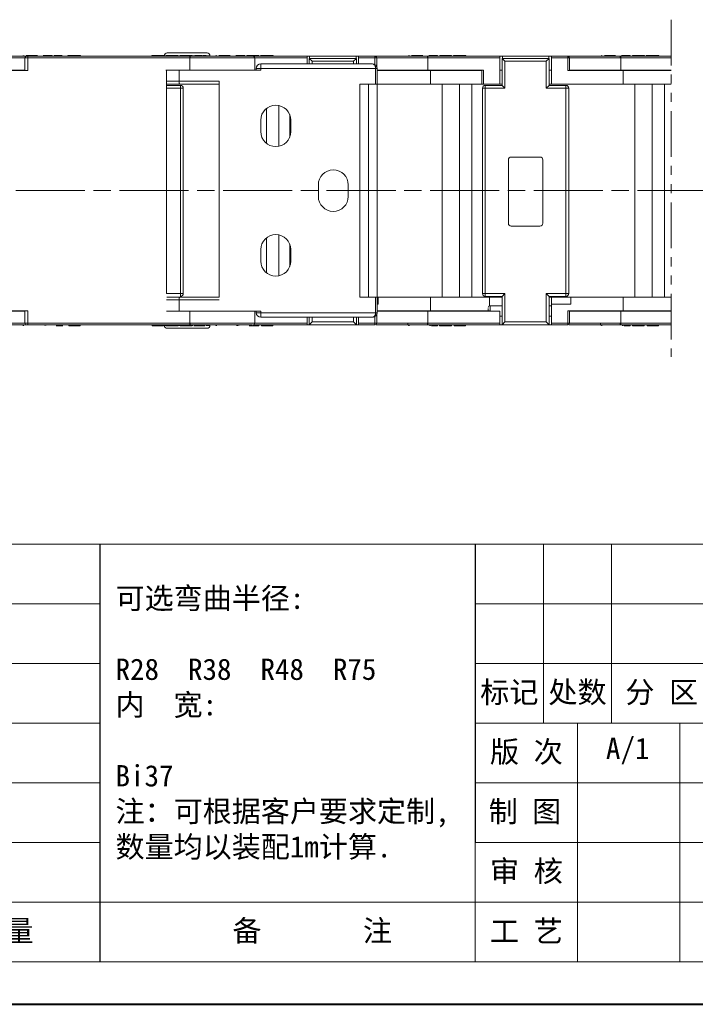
# Model space of a CAD drawing. Header units: millimetres. Extents: x 3292 to 3920, y -521 to -81.
# Tile 9 of 31: x 3561 to 3678, y -521 to -350. Entities that reach past the tile are written whole.
import ezdxf

# ---------------------------------------------------------------- set-up
doc = ezdxf.new("R2010")
doc.units = ezdxf.units.MM
for name, pattern in [('ACAD_ISO08W100', [36, 24, -3, 6, -3]), ('CENTER', [0.6, 0.375, -0.075, 0.075, -0.075]), ('PHANTOM2', [31.75, 15.875, -3.175, 3.175, -3.175, 3.175, -3.175])]:
    doc.linetypes.add(name, pattern=pattern)
doc.layers.add('中心线', color=1, linetype='CENTER', lineweight=25)
doc.layers.add('标注线', color=7, linetype='Continuous', lineweight=15)
doc.styles.add('样式 6', font='仿宋_GB2312.ttf')

msp = doc.modelspace()

# ---------------------------------------------------------------- linework, layer by layer
at = {"color": 3, "linetype": 'PHANTOM2', "lineweight": 9, "ltscale": 0.5}
msp.add_line((3674.119, -349.861), (3674.119, -408.452), dxfattribs=at)
at = {"color": 7, "linetype": 'Continuous', "lineweight": 15}
for p, q in [((3562.107, -356.212), (3557.042, -356.212)), ((3561.819, -356.512), (3557.055, -356.512)), ((3561.819, -356.515), (3561.819, -358.687)), ((3562.321, -356.515), (3561.819, -356.515)), ((3562.321, -356.212), (3562.122, -356.212)), ((3562.321, -356.212), (3562.321, -356.515)), ((3590.468, -356.212), (3562.321, -356.212)), ((3562.321, -356.515), (3590.47, -356.515)), ((3562.321, -358.687), (3562.321, -356.515)), ((3564.996, -356.061), (3566.162, -356.061)), ((3565.834, -356.212), (3565.314, -356.111)), ((3566.162, -356.212), (3566.162, -356.061)), ((3566.162, -356.061), (3566.538, -356.061)), ((3566.538, -356.061), (3566.538, -356.212)), ((3566.922, -356.061), (3566.922, -356.212)), ((3566.922, -356.061), (3568.294, -356.061)), ((3569.286, -356.061), (3569.286, -356.212)), ((3569.58, -356.212), (3569.58, -356.061)), ((3571.473, -356.212), (3571.473, -356.061)), ((3583.865, -356.061), (3583.865, -356.212)), ((3584.15, -356.061), (3584.15, -356.212)), ((3585.335, -356.212), (3585.4, -356.212)), ((3586.052, -356.212), (3586.052, -356.061)), ((3586.056, -356.143), (3586.056, -356.212)), ((3586.361, -356.143), (3586.056, -356.143)), ((3586.361, -356.061), (3586.361, -356.212)), ((3586.361, -356.061), (3587.884, -356.061)), ((3587.884, -356.061), (3587.884, -356.212)), ((3587.884, -356.061), (3588.415, -356.061)), ((3588.415, -356.061), (3588.415, -356.212)), ((3588.8, -356.143), (3588.415, -356.143)), ((3588.8, -356.061), (3588.8, -356.212)), ((3588.8, -356.061), (3590.873, -356.061)), ((3590.468, -356.403), (3590.468, -356.212)), ((3590.542, -356.212), (3590.468, -356.212)), ((3590.468, -356.515), (3590.468, -358.637)), ((3590.555, -356.512), (3590.47, -356.515)), ((3590.547, -356.232), (3590.532, -356.214)), ((3601.482, -356.212), (3590.542, -356.212)), ((3590.547, -356.233), (3590.543, -356.219)), ((3601.782, -356.512), (3590.555, -356.512)), ((3590.873, -356.061), (3590.873, -356.212)), ((3591.371, -356.143), (3590.873, -356.143)), ((3591.351, -356.212), (3591.351, -356.061)), ((3591.351, -356.061), (3591.883, -356.061)), ((3591.883, -356.061), (3591.883, -356.212)), ((3592.654, -356.061), (3592.654, -356.212)), ((3592.781, -356.061), (3592.781, -356.212)), ((3592.781, -356.061), (3593.312, -356.061)), ((3593.312, -356.061), (3593.312, -356.212)), ((3593.992, -356.143), (3593.312, -356.143)), ((3593.992, -356.212), (3593.992, -356.143)), ((3598.496, -356.061), (3599.662, -356.061)), ((3599.334, -356.212), (3598.814, -356.111)), ((3599.662, -356.212), (3599.662, -356.061)), ((3599.662, -356.061), (3600.038, -356.061)), ((3600.038, -356.061), (3600.038, -356.212)), ((3600.422, -356.061), (3602.477, -356.061)), ((3600.422, -356.061), (3600.422, -356.212)), ((3601.482, -356.212), (3610.871, -356.212)), ((3601.782, -358.637), (3601.782, -356.512)), ((3601.782, -356.515), (3610.871, -356.515)), ((3602.477, -356.212), (3602.477, -356.061)), ((3602.786, -356.061), (3602.786, -356.212)), ((3622.222, -357.549), (3602.828, -357.549)), ((3602.828, -357.549), (3602.828, -358.349)), ((3603.08, -356.212), (3603.08, -356.061)), ((3604.973, -356.212), (3604.973, -356.061)), ((3610.871, -356.515), (3610.871, -356.212)), ((3610.871, -356.212), (3611.301, -356.212)), ((3610.871, -356.515), (3610.871, -357.549)), ((3611.741, -357.081), (3611.241, -356.581)), ((3611.241, -356.581), (3611.241, -357.549)), ((3611.241, -356.581), (3619.441, -356.581)), ((3611.301, -356.581), (3611.301, -356.212)), ((3611.301, -356.212), (3619.383, -356.212)), ((3611.741, -357.081), (3618.941, -357.081)), ((3611.741, -357.549), (3611.741, -357.081)), ((3618.941, -357.081), (3619.441, -356.581)), ((3618.941, -357.081), (3618.941, -357.549)), ((3619.383, -356.212), (3619.383, -356.581)), ((3619.383, -356.212), (3619.813, -356.212)), ((3619.441, -357.549), (3619.441, -356.581)), ((3619.813, -356.212), (3622.664, -356.212)), ((3619.813, -356.212), (3619.813, -356.515)), ((3619.813, -357.549), (3619.813, -356.515)), ((3619.813, -356.515), (3622.664, -356.515)), ((3631.796, -356.212), (3622.664, -356.212)), ((3622.664, -356.515), (3622.664, -356.212)), ((3622.664, -356.515), (3622.664, -357.701)), ((3622.967, -356.515), (3622.664, -356.515)), ((3631.782, -356.512), (3622.967, -356.512)), ((3622.967, -358.06), (3622.967, -356.515)), ((3631.859, -356.514), (3631.782, -356.512)), ((3631.805, -356.214), (3631.791, -356.232)), ((3631.796, -356.212), (3631.87, -356.212)), ((3631.876, -356.515), (3631.864, -356.515)), ((3631.864, -358.637), (3631.864, -356.515)), ((3631.87, -356.212), (3631.87, -356.403)), ((3631.87, -356.212), (3644.371, -356.212)), ((3631.87, -356.403), (3631.876, -356.515)), ((3631.876, -356.515), (3644.371, -356.515)), ((3631.876, -358.637), (3631.876, -356.515)), ((3631.996, -356.061), (3633.162, -356.061)), ((3632.314, -356.111), (3632.11, -356.111)), ((3632.834, -356.212), (3632.314, -356.111)), ((3633.162, -356.212), (3633.162, -356.061)), ((3633.162, -356.061), (3633.538, -356.061)), ((3633.538, -356.061), (3633.538, -356.212)), ((3633.922, -356.061), (3635.977, -356.061)), ((3633.922, -356.061), (3633.922, -356.212)), ((3635.977, -356.212), (3635.977, -356.061)), ((3636.286, -356.061), (3636.286, -356.212)), ((3636.58, -356.212), (3636.58, -356.061)), ((3638.473, -356.212), (3638.473, -356.061)), ((3644.371, -356.515), (3644.371, -356.212)), ((3644.371, -356.212), (3644.801, -356.212)), ((3644.371, -356.515), (3644.371, -361.062)), ((3645.241, -357.081), (3644.741, -356.581)), ((3644.741, -356.581), (3644.741, -361.281)), ((3644.741, -356.581), (3652.941, -356.581)), ((3644.801, -356.581), (3644.801, -356.212)), ((3644.801, -356.212), (3652.883, -356.212)), ((3645.241, -361.781), (3645.241, -357.081)), ((3645.241, -357.081), (3652.441, -357.081)), ((3652.441, -357.081), (3652.941, -356.581)), ((3652.441, -357.081), (3652.441, -361.781)), ((3652.883, -356.212), (3652.883, -356.581)), ((3652.883, -356.212), (3653.313, -356.212)), ((3652.941, -361.281), (3652.941, -356.581)), ((3653.313, -356.212), (3656.164, -356.212)), ((3653.313, -356.212), (3653.313, -356.515)), ((3653.313, -361.062), (3653.313, -356.515)), ((3653.313, -356.515), (3656.164, -356.515)), ((3665.296, -356.212), (3656.164, -356.212)), ((3656.164, -356.515), (3656.164, -356.212)), ((3656.164, -356.515), (3656.164, -358.687)), ((3656.467, -356.515), (3656.164, -356.515)), ((3665.282, -356.512), (3656.467, -356.512)), ((3656.467, -358.687), (3656.467, -356.515)), ((3665.359, -356.514), (3665.282, -356.512)), ((3665.305, -356.214), (3665.291, -356.232)), ((3665.296, -356.212), (3665.37, -356.212)), ((3665.376, -356.515), (3665.364, -356.515)), ((3665.364, -358.637), (3665.364, -356.515)), ((3665.37, -356.212), (3665.37, -356.403)), ((3665.37, -356.212), (3674.119, -356.212)), ((3665.37, -356.403), (3665.376, -356.515)), ((3665.376, -356.515), (3674.119, -356.515)), ((3665.376, -358.637), (3665.376, -356.515)), ((3665.496, -356.061), (3666.662, -356.061)), ((3665.814, -356.111), (3665.61, -356.111)), ((3666.334, -356.212), (3665.814, -356.111)), ((3666.662, -356.212), (3666.662, -356.061)), ((3666.662, -356.061), (3667.038, -356.061)), ((3667.038, -356.061), (3667.038, -356.212)), ((3667.422, -356.061), (3667.422, -356.212)), ((3667.422, -356.061), (3669.477, -356.061)), ((3669.477, -356.212), (3669.477, -356.061)), ((3669.786, -356.061), (3669.786, -356.212)), ((3670.08, -356.212), (3670.08, -356.061)), ((3671.973, -356.212), (3671.973, -356.061)), ((3556.524, -358.687), (3562.321, -358.687)), ((3556.968, -358.637), (3561.819, -358.637)), ((3561.347, -358.637), (3561.347, -358.687)), ((3588.652, -358.644), (3586.313, -358.644)), ((3586.451, -358.637), (3586.451, -397.438)), ((3590.468, -358.637), (3586.451, -358.637)), ((3588.652, -358.644), (3588.652, -360.565)), ((3602.828, -358.644), (3588.652, -358.644)), ((3590.468, -358.637), (3601.782, -358.637)), ((3593.992, -358.644), (3593.992, -358.637)), ((3594.847, -358.637), (3594.847, -358.644)), ((3601.782, -358.637), (3602.028, -358.637)), ((3602.828, -358.349), (3602.028, -358.349)), ((3602.028, -358.349), (3602.028, -358.644)), ((3602.828, -358.349), (3602.828, -358.644)), ((3622.771, -358.349), (3602.828, -358.349)), ((3622.771, -361.065), (3622.771, -358.349)), ((3623.022, -358.349), (3622.771, -358.349)), ((3622.967, -358.637), (3631.864, -358.637)), ((3623.022, -361.065), (3623.022, -358.349)), ((3623.022, -358.687), (3632.314, -358.687)), ((3626.747, -358.637), (3626.747, -358.687)), ((3627.019, -358.687), (3627.019, -358.637)), ((3628.347, -358.637), (3628.347, -358.687)), ((3631.864, -358.637), (3631.876, -358.637)), ((3631.876, -358.637), (3641.521, -358.637)), ((3632.314, -358.687), (3632.314, -361.062)), ((3632.314, -358.687), (3641.218, -358.687)), ((3636.281, -358.687), (3636.281, -358.637)), ((3641.218, -358.637), (3641.218, -361.062)), ((3641.521, -361.062), (3641.521, -358.637)), ((3644.741, -358.637), (3644.371, -358.637)), ((3653.313, -358.637), (3652.941, -358.637)), ((3656.164, -358.687), (3665.814, -358.687)), ((3656.467, -358.637), (3665.364, -358.637)), ((3660.247, -358.637), (3660.247, -358.687)), ((3660.519, -358.687), (3660.519, -358.637)), ((3661.847, -358.637), (3661.847, -358.687)), ((3665.364, -358.637), (3665.376, -358.637)), ((3665.376, -358.637), (3674.119, -358.637)), ((3665.814, -358.687), (3665.814, -361.062)), ((3665.814, -358.687), (3674.119, -358.687)), ((3669.781, -358.687), (3669.781, -358.637)), ((3586.451, -360.565), (3588.652, -360.565)), ((3588.652, -360.565), (3595.599, -360.565)), ((3595.599, -360.565), (3595.599, -398.062)), ((3588.682, -361.065), (3586.451, -361.065)), ((3588.841, -361.281), (3586.451, -361.281)), ((3586.451, -361.781), (3588.841, -361.781)), ((3588.682, -361.065), (3595.599, -361.065)), ((3588.841, -361.781), (3588.841, -361.281)), ((3588.841, -361.781), (3588.841, -397.438)), ((3589.341, -361.781), (3588.841, -361.781)), ((3589.341, -361.781), (3589.341, -397.438)), ((3620.022, -361.065), (3622.771, -361.065)), ((3620.022, -398.065), (3620.022, -361.065)), ((3621.522, -361.065), (3621.522, -398.065)), ((3622.771, -361.065), (3623.022, -361.065)), ((3632.314, -361.062), (3623.022, -361.062)), ((3623.022, -361.065), (3623.022, -398.062)), ((3632.314, -361.062), (3641.218, -361.062)), ((3634.317, -361.062), (3634.317, -398.062)), ((3637.33, -398.062), (3637.33, -361.062)), ((3639.471, -361.062), (3639.471, -398.062)), ((3641.521, -361.062), (3641.218, -361.062)), ((3641.341, -397.438), (3641.341, -361.781)), ((3641.841, -361.781), (3641.341, -361.781)), ((3644.371, -361.062), (3641.521, -361.062)), ((3641.841, -361.281), (3641.841, -361.781)), ((3644.741, -361.281), (3641.841, -361.281)), ((3641.841, -397.438), (3641.841, -361.781)), ((3641.841, -361.781), (3645.241, -361.781)), ((3644.741, -361.062), (3644.371, -361.062)), ((3645.241, -361.781), (3644.741, -361.281)), ((3652.941, -361.281), (3652.441, -361.781)), ((3652.441, -361.781), (3655.841, -361.781)), ((3653.313, -361.062), (3652.941, -361.062)), ((3655.841, -361.281), (3652.941, -361.281)), ((3665.814, -361.062), (3653.313, -361.062)), ((3655.841, -361.781), (3655.841, -361.281)), ((3655.841, -361.781), (3655.841, -397.438)), ((3656.341, -361.781), (3655.841, -361.781)), ((3656.341, -361.781), (3656.341, -397.438)), ((3665.814, -361.062), (3674.119, -361.062)), ((3667.817, -361.062), (3667.817, -398.062)), ((3670.83, -398.062), (3670.83, -361.062)), ((3672.971, -361.062), (3672.971, -398.062)), ((3603.83, -371.371), (3603.83, -365.259)), ((3605.971, -364.774), (3605.971, -371.857)), ((3602.822, -369.315), (3602.822, -367.315)), ((3607.841, -370.266), (3607.841, -366.364)), ((3608.022, -367.315), (3608.022, -369.315)), ((3645.841, -374.231), (3645.841, -385.231)), ((3651.341, -373.731), (3646.341, -373.731)), ((3651.841, -385.231), (3651.841, -374.231)), ((3612.822, -380.565), (3612.822, -378.565)), ((3618.022, -378.565), (3618.022, -380.565)), ((3646.341, -385.731), (3651.341, -385.731)), ((3603.83, -393.871), (3603.83, -387.759)), ((3605.971, -387.274), (3605.971, -394.357)), ((3602.822, -391.815), (3602.822, -389.815)), ((3607.841, -392.766), (3607.841, -388.864)), ((3608.022, -389.815), (3608.022, -391.815)), ((3588.841, -397.438), (3586.451, -397.438)), ((3588.652, -398.565), (3586.451, -398.565)), ((3588.682, -398.065), (3586.478, -398.065)), ((3588.652, -398.565), (3588.652, -400.486)), ((3595.599, -398.565), (3588.652, -398.565)), ((3595.599, -398.065), (3588.682, -398.065)), ((3588.787, -397.938), (3588.841, -397.938)), ((3588.841, -397.438), (3589.341, -397.438)), ((3588.841, -397.938), (3588.841, -397.438)), ((3588.847, -398.062), (3589.723, -398.062)), ((3589.723, -398.065), (3589.723, -398.062)), ((3589.723, -398.062), (3595.599, -398.062)), ((3622.771, -398.065), (3620.022, -398.065)), ((3622.771, -400.781), (3622.771, -398.065)), ((3623.022, -398.065), (3622.771, -398.065)), ((3623.022, -398.062), (3623.223, -398.062)), ((3623.022, -400.781), (3623.022, -398.065)), ((3623.223, -399.274), (3623.223, -398.062)), ((3623.223, -398.062), (3632.314, -398.062)), ((3632.314, -398.062), (3632.314, -400.436)), ((3642.576, -398.062), (3632.314, -398.062)), ((3641.341, -397.438), (3641.841, -397.438)), ((3645.241, -397.438), (3641.841, -397.438)), ((3641.841, -397.438), (3641.841, -397.938)), ((3641.841, -397.938), (3644.741, -397.938)), ((3642.576, -399.587), (3642.576, -398.062)), ((3642.576, -398.062), (3644.741, -398.062)), ((3644.741, -397.938), (3645.241, -397.438)), ((3644.741, -397.938), (3644.741, -402.881)), ((3645.241, -402.381), (3645.241, -397.438)), ((3655.841, -397.438), (3652.441, -397.438)), ((3652.441, -397.438), (3652.441, -402.381)), ((3652.941, -397.938), (3652.441, -397.438)), ((3652.941, -397.938), (3655.841, -397.938)), ((3652.941, -402.881), (3652.941, -397.938)), ((3652.941, -398.062), (3653.313, -398.062)), ((3653.313, -398.062), (3656.723, -398.062)), ((3653.313, -399.274), (3653.313, -398.062)), ((3655.841, -397.438), (3656.341, -397.438)), ((3655.841, -397.938), (3655.841, -397.438)), ((3656.723, -399.274), (3656.723, -398.062)), ((3656.723, -398.062), (3665.814, -398.062)), ((3665.814, -398.062), (3665.814, -400.436)), ((3674.119, -398.062), (3665.814, -398.062)), ((3623.022, -399.274), (3623.223, -399.274)), ((3644.741, -399.577), (3642.654, -399.577)), ((3653.313, -399.577), (3652.941, -399.577)), ((3653.313, -399.274), (3656.723, -399.274)), ((3653.313, -402.608), (3653.313, -399.274)), ((3562.321, -400.436), (3556.524, -400.436)), ((3561.819, -400.486), (3556.973, -400.486)), ((3561.347, -400.436), (3561.347, -400.486)), ((3561.819, -400.436), (3561.819, -402.608)), ((3562.321, -402.608), (3562.321, -400.436)), ((3586.451, -400.486), (3590.462, -400.486)), ((3590.462, -400.486), (3590.462, -402.608)), ((3590.473, -400.486), (3590.462, -400.486)), ((3590.473, -402.608), (3590.473, -400.486)), ((3591.523, -400.486), (3590.473, -400.486)), ((3591.523, -400.486), (3602.828, -400.486)), ((3601.782, -402.611), (3601.782, -400.486)), ((3602.028, -400.486), (3602.028, -400.781)), ((3602.028, -400.781), (3602.828, -400.781)), ((3602.828, -400.486), (3602.828, -400.781)), ((3602.828, -400.781), (3622.771, -400.781)), ((3602.828, -400.781), (3602.828, -401.581)), ((3602.828, -401.581), (3622.222, -401.581)), ((3610.871, -401.581), (3610.871, -402.608)), ((3611.241, -401.581), (3611.241, -402.881)), ((3611.741, -402.381), (3611.741, -401.581)), ((3618.941, -401.581), (3618.941, -402.381)), ((3619.441, -402.881), (3619.441, -401.581)), ((3619.813, -402.608), (3619.813, -401.581)), ((3622.664, -401.429), (3622.664, -402.608)), ((3622.771, -400.781), (3623.022, -400.781)), ((3631.864, -400.486), (3622.967, -400.486)), ((3622.967, -402.608), (3622.967, -401.07)), ((3632.314, -400.436), (3623.022, -400.436)), ((3626.747, -400.436), (3626.747, -400.486)), ((3627.019, -400.486), (3627.019, -400.436)), ((3628.347, -400.436), (3628.347, -400.486)), ((3631.87, -402.609), (3631.87, -400.486)), ((3644.371, -400.486), (3631.876, -400.486)), ((3632.314, -400.436), (3642.576, -400.436)), ((3636.281, -400.486), (3636.281, -400.436)), ((3644.371, -400.486), (3644.371, -402.608)), ((3644.371, -401.396), (3644.741, -401.396)), ((3652.941, -401.396), (3653.313, -401.396)), ((3665.814, -400.436), (3656.164, -400.436)), ((3656.164, -400.436), (3656.164, -402.608)), ((3656.467, -402.608), (3656.467, -400.436)), ((3665.364, -400.486), (3656.467, -400.486)), ((3660.247, -400.436), (3660.247, -400.486)), ((3660.519, -400.486), (3660.519, -400.436)), ((3661.847, -400.436), (3661.847, -400.486)), ((3665.37, -402.609), (3665.37, -400.486)), ((3674.119, -400.486), (3665.376, -400.486)), ((3665.814, -400.436), (3674.119, -400.436)), ((3669.781, -400.486), (3669.781, -400.436)), ((3562.122, -402.911), (3557.042, -402.911)), ((3557.055, -402.611), (3561.819, -402.611)), ((3561.819, -402.608), (3562.321, -402.608)), ((3562.122, -402.911), (3562.321, -402.911)), ((3562.321, -402.608), (3562.321, -402.911)), ((3590.462, -402.608), (3562.321, -402.608)), ((3562.321, -402.911), (3590.468, -402.911)), ((3565.314, -403.012), (3565.834, -402.911)), ((3568.442, -403.063), (3567.276, -403.063)), ((3569.451, -402.911), (3569.451, -403.063)), ((3571.412, -403.063), (3571.412, -402.911)), ((3583.925, -403.063), (3583.925, -402.911)), ((3584.457, -403.063), (3583.925, -403.063)), ((3584.457, -403.063), (3584.457, -402.911)), ((3584.584, -403.063), (3584.584, -402.911)), ((3585.355, -403.063), (3585.355, -402.911)), ((3585.887, -403.063), (3585.355, -403.063)), ((3585.887, -402.911), (3585.887, -403.063)), ((3586.056, -402.911), (3586.056, -402.987)), ((3586.056, -402.987), (3586.364, -402.987)), ((3586.364, -403.063), (3586.364, -402.911)), ((3588.438, -403.063), (3586.364, -403.063)), ((3588.438, -403.063), (3588.438, -402.911)), ((3588.438, -402.987), (3588.822, -402.987)), ((3588.822, -403.063), (3588.822, -402.911)), ((3589.354, -403.063), (3588.822, -403.063)), ((3589.354, -403.063), (3589.354, -402.911)), ((3590.877, -403.063), (3589.354, -403.063)), ((3590.468, -402.72), (3590.462, -402.608)), ((3590.462, -402.608), (3590.473, -402.608)), ((3590.468, -402.911), (3590.468, -402.72)), ((3590.468, -402.911), (3590.542, -402.911)), ((3590.479, -402.609), (3590.555, -402.611)), ((3590.533, -402.909), (3590.547, -402.89)), ((3598.174, -402.911), (3590.542, -402.911)), ((3590.543, -402.905), (3590.547, -402.89)), ((3590.555, -402.611), (3601.782, -402.611)), ((3590.877, -403.063), (3590.877, -402.911)), ((3590.877, -402.987), (3591.029, -402.987)), ((3591.48, -402.911), (3591.48, -403.063)), ((3593.088, -403.063), (3593.088, -402.911)), ((3593.323, -402.987), (3593.992, -402.987)), ((3593.992, -402.987), (3593.992, -402.911)), ((3598.291, -402.891), (3598.306, -402.909)), ((3598.61, -403.012), (3598.814, -403.012)), ((3598.814, -403.012), (3599.334, -402.911)), ((3601.942, -403.063), (3600.776, -403.063)), ((3610.871, -402.911), (3601.541, -402.911)), ((3610.871, -402.608), (3601.782, -402.608)), ((3601.942, -403.063), (3601.942, -402.911)), ((3602.473, -403.063), (3601.942, -403.063)), ((3602.473, -403.063), (3602.473, -402.911)), ((3602.951, -402.911), (3602.951, -403.063)), ((3604.912, -403.063), (3604.912, -402.911)), ((3610.871, -402.911), (3610.871, -402.608)), ((3619.813, -402.911), (3610.871, -402.911)), ((3611.241, -402.881), (3611.741, -402.381)), ((3611.241, -402.881), (3619.441, -402.881)), ((3618.941, -402.381), (3611.741, -402.381)), ((3619.441, -402.881), (3618.941, -402.381)), ((3622.664, -402.608), (3619.813, -402.608)), ((3619.813, -402.608), (3619.813, -402.911)), ((3622.664, -402.911), (3619.813, -402.911)), ((3622.664, -402.911), (3622.664, -402.608)), ((3622.664, -402.608), (3622.967, -402.608)), ((3622.967, -402.611), (3631.782, -402.611)), ((3631.782, -402.611), (3631.868, -402.609)), ((3631.791, -402.891), (3631.806, -402.909)), ((3631.87, -402.911), (3631.796, -402.911)), ((3644.371, -402.608), (3631.868, -402.609)), ((3631.87, -402.911), (3631.87, -402.72)), ((3644.371, -402.911), (3631.87, -402.911)), ((3632.11, -403.012), (3632.314, -403.012)), ((3632.314, -403.012), (3632.834, -402.911)), ((3633.516, -403.063), (3632.471, -403.063)), ((3633.516, -403.063), (3633.516, -402.911)), ((3633.9, -403.063), (3633.9, -402.911)), ((3633.9, -403.063), (3634.276, -403.063)), ((3634.276, -402.911), (3634.276, -403.063)), ((3635.442, -403.063), (3634.276, -403.063)), ((3635.442, -403.063), (3635.442, -402.911)), ((3635.973, -403.063), (3635.442, -403.063)), ((3635.973, -403.063), (3635.973, -402.911)), ((3636.451, -402.911), (3636.451, -403.063)), ((3638.412, -403.063), (3638.412, -402.911)), ((3644.371, -402.911), (3644.371, -402.608)), ((3653.313, -402.911), (3644.371, -402.911)), ((3644.741, -402.881), (3645.241, -402.381)), ((3644.741, -402.881), (3652.941, -402.881)), ((3652.441, -402.381), (3645.241, -402.381)), ((3652.941, -402.881), (3652.441, -402.381)), ((3656.164, -402.608), (3653.313, -402.608)), ((3653.313, -402.608), (3653.313, -402.911)), ((3656.164, -402.911), (3653.313, -402.911)), ((3656.164, -402.911), (3656.164, -402.608)), ((3656.164, -402.608), (3656.467, -402.608)), ((3656.467, -402.611), (3665.282, -402.611)), ((3665.282, -402.611), (3665.368, -402.609)), ((3665.291, -402.891), (3665.306, -402.909)), ((3665.37, -402.911), (3665.296, -402.911)), ((3674.119, -402.608), (3665.368, -402.609)), ((3665.37, -402.911), (3665.37, -402.72)), ((3674.119, -402.911), (3665.37, -402.911)), ((3665.61, -403.012), (3665.814, -403.012)), ((3665.814, -403.012), (3666.334, -402.911)), ((3667.016, -403.063), (3665.971, -403.063)), ((3667.016, -403.063), (3667.016, -402.911)), ((3667.4, -403.063), (3667.4, -402.911)), ((3667.4, -403.063), (3667.776, -403.063)), ((3667.776, -402.911), (3667.776, -403.063)), ((3668.942, -403.063), (3667.776, -403.063)), ((3668.942, -403.063), (3668.942, -402.911)), ((3669.473, -403.063), (3668.942, -403.063)), ((3669.473, -403.063), (3669.473, -402.911)), ((3669.951, -402.911), (3669.951, -403.063)), ((3671.912, -403.063), (3671.912, -402.911))]:
    msp.add_line(p, q, dxfattribs=at)
at = {"color": 7, "lineweight": 15}
for p, q in [((3329.21, -441.024), (3574.933, -441.024)), ((3651.935, -441.024), (3651.935, -472.113)), ((3663.779, -441.024), (3663.779, -472.113)), ((3329.21, -451.387), (3574.933, -451.387)), ((3640.092, -451.387), (3746.681, -451.387)), ((3329.21, -461.75), (3574.933, -461.75)), ((3640.092, -461.75), (3746.681, -461.75)), ((3329.21, -472.113), (3574.933, -472.113)), ((3640.092, -472.113), (3746.681, -472.113)), ((3657.857, -472.113), (3657.857, -513.564)), ((3675.622, -472.113), (3675.622, -513.564)), ((3329.21, -482.475), (3574.933, -482.475)), ((3640.092, -482.475), (3816.259, -482.475)), ((3329.21, -492.838), (3574.933, -492.838)), ((3640.092, -492.838), (3746.681, -492.838)), ((3329.21, -503.201), (3640.092, -503.201)), ((3640.092, -503.201), (3746.681, -503.201))]:
    msp.add_line(p, q, dxfattribs=at)
at = {"color": 7, "lineweight": 13}
for p, q in [((3574.933, -441.024), (3906.563, -441.024)), ((3640.092, -513.564), (3640.092, -441.024)), ((3329.21, -513.564), (3640.092, -513.564)), ((3640.092, -513.564), (3906.563, -513.564))]:
    msp.add_line(p, q, dxfattribs=at)
at = {"color": 7}
for p, q in [((3574.933, -513.564), (3574.933, -441.024)), ((3640.092, -441.024), (3640.092, -492.838))]:
    msp.add_line(p, q, dxfattribs=at)
at = {"color": 7, "lineweight": 40}
msp.add_line((3292.2, -520.966), (3913.965, -520.966), dxfattribs=at)
at = {"color": 7, "linetype": 'Continuous', "lineweight": 15, "flags": 128}
msp.add_lwpolyline([(3642.654, -399.577), (3642.654, -399.646), (3642.654, -399.843), (3642.654, -400.138), (3642.654, -400.486)], dxfattribs=at)
at = {"color": 7, "linetype": 'Continuous', "lineweight": 15}
for centre, radius, start, end in [((3586.558, -356.143), 0.502, 90, 180), ((3593.489, -356.143), 0.502, 0, 90), ((3562.122, -356.515), 0.303, 90, 180), ((3601.482, -356.512), 0.3, 0, 90), ((3602.828, -358.349), 0.8, 90, 180), ((3622.664, -356.515), 0.303, 360, 90), ((3639.128, -357.219), 7.303, 173.58426, 174.45965), ((3656.164, -356.515), 0.303, 0, 90), ((3672.628, -357.219), 7.303, 173.58426, 174.45965), ((3588.841, -361.781), 0.5, 360, 90), ((3641.841, -361.781), 0.5, 90, 180), ((3655.841, -361.781), 0.5, 360, 90), ((3605.422, -367.315), 2.6, 0, 180), ((3605.422, -369.315), 2.6, 180, 0), ((3646.341, -374.231), 0.5, 90, 180), ((3651.341, -374.231), 0.5, 0, 90), ((3615.422, -378.565), 2.6, 0, 180), ((3615.422, -380.565), 2.6, 180, 0), ((3646.341, -385.231), 0.5, 180, 270), ((3651.341, -385.231), 0.5, 270, 0), ((3605.422, -389.815), 2.6, 0, 180), ((3605.422, -391.815), 2.6, 180, 0), ((3588.841, -397.438), 0.5, 270, 360), ((3641.841, -397.438), 0.5, 180, 270), ((3655.841, -397.438), 0.5, 270, 360), ((3642.654, -399.88), 0.303, 89.99942, 180), ((3602.828, -400.781), 0.8, 180, 270), ((3562.122, -402.608), 0.303, 180, 270), ((3586.558, -402.987), 0.502, 180, 270), ((3583.21, -401.904), 7.303, 353.58426, 354.45965), ((3593.489, -402.987), 0.502, 270, 0), ((3601.482, -402.611), 0.3, 270, 0), ((3622.664, -402.608), 0.303, 270, 0), ((3656.164, -402.608), 0.303, 270, 0)]:
    msp.add_arc(centre, radius, start, end, dxfattribs=at)
for points, knots in [([(3590.024, -355.641), (3589.588, -355.641), (3588.915, -355.641), (3588.108, -355.641), (3587.556, -355.641), (3587.108, -355.641), (3586.677, -355.641), (3586.605, -355.641), (3586.558, -355.641)], [0, 0, 0, 0, 0.2394429, 0.3696721, 0.5, 0.6302291, 0.7605571, 1, 1, 1, 1]), ([(3593.489, -355.641), (3593.443, -355.641), (3593.371, -355.641), (3592.939, -355.641), (3592.492, -355.641), (3591.94, -355.641), (3591.133, -355.641), (3590.46, -355.641), (3590.024, -355.641)], [0, 0, 0, 0, 0.2394429, 0.3696721, 0.5, 0.6302291, 0.7605571, 1, 1, 1, 1]), ([(3561.651, -356.111), (3561.627, -356.113), (3561.583, -356.115), (3561.516, -356.14), (3561.462, -356.17), (3561.438, -356.202), (3561.43, -356.212)], [0, 0, 0, 0, 0.2816795, 0.5233129, 0.8524662, 1, 1, 1, 1]), ([(3562.026, -356.061), (3562.023, -356.061), (3562.019, -356.061), (3562.069, -356.061), (3562.198, -356.061), (3562.404, -356.061), (3562.728, -356.061), (3563.125, -356.061), (3563.486, -356.061), (3563.733, -356.061), (3563.896, -356.061), (3563.971, -356.061), (3563.99, -356.061), (3563.985, -356.061), (3563.988, -356.061), (3563.988, -356.061), (3563.987, -356.061)], [0, 0, 0, 0, 0.0609658, 0.1225554, 0.1669432, 0.2113739, 0.2788702, 0.3732011, 0.4466314, 0.4991848, 0.5440103, 0.5992543, 0.6439555, 0.6892613, 0.7798958, 1, 1, 1, 1]), ([(3569.307, -356.061), (3569.305, -356.061), (3569.3, -356.061), (3569.412, -356.061), (3569.534, -356.061), (3569.58, -356.061)], [0, 0, 0, 0, 0.4517384, 0.7917478, 1, 1, 1, 1]), ([(3569.58, -356.061), (3569.657, -356.061), (3569.811, -356.061), (3570.165, -356.061), (3570.546, -356.061), (3570.924, -356.061), (3571.194, -356.061), (3571.348, -356.061), (3571.425, -356.061), (3571.469, -356.061), (3571.479, -356.061), (3571.447, -356.061), (3571.359, -356.061), (3571.236, -356.061), (3571.188, -356.061)], [0, 0, 0, 0, 0.0777255, 0.155352, 0.2765945, 0.3622698, 0.4485218, 0.5255911, 0.5864532, 0.6488305, 0.7458294, 0.8445582, 0.9391331, 1, 1, 1, 1]), ([(3583.869, -356.061), (3583.868, -356.061), (3583.861, -356.061), (3583.894, -356.061), (3583.978, -356.061), (3584.102, -356.061), (3584.15, -356.061)], [0, 0, 0, 0, 0.0731097, 0.4331465, 0.7780351, 1, 1, 1, 1]), ([(3584.15, -356.061), (3584.227, -356.061), (3584.379, -356.061), (3584.737, -356.061), (3585.123, -356.061), (3585.509, -356.061), (3585.786, -356.061), (3585.981, -356.061), (3586.069, -356.061), (3586.054, -356.061), (3585.927, -356.061), (3585.804, -356.061), (3585.758, -356.061)], [0, 0, 0, 0, 0.0771763, 0.1541796, 0.2778011, 0.3661907, 0.4551459, 0.5335438, 0.6591649, 0.8480782, 0.9422939, 1, 1, 1, 1]), ([(3590.542, -356.212), (3590.542, -356.212), (3590.542, -356.212), (3590.541, -356.212), (3590.541, -356.212), (3590.537, -356.212), (3590.529, -356.215), (3590.515, -356.228), (3590.495, -356.265), (3590.479, -356.322), (3590.471, -356.373), (3590.469, -356.394), (3590.468, -356.401), (3590.468, -356.403)], [0, 0, 0, 0, 0.0003039, 0.0025681, 0.0087436, 0.031923, 0.12189, 0.2730735, 0.5000954, 0.8171581, 0.9381522, 0.9785625, 1, 1, 1, 1]), ([(3590.47, -356.515), (3590.471, -356.499), (3590.474, -356.461), (3590.47, -356.424), (3590.468, -356.403)], [0, 0, 0, 0, 0.4174922, 1, 1, 1, 1]), ([(3590.555, -356.512), (3590.555, -356.474), (3590.555, -356.416), (3590.553, -356.346), (3590.552, -356.299), (3590.549, -356.259), (3590.548, -356.242), (3590.547, -356.233)], [0, 0, 0, 0, 0.3148818, 0.4843781, 0.6574617, 0.8305346, 1, 1, 1, 1]), ([(3591.885, -356.061), (3591.883, -356.061), (3591.881, -356.061), (3591.904, -356.061), (3591.95, -356.061), (3592.033, -356.061), (3592.167, -356.061), (3592.333, -356.061), (3592.515, -356.061), (3592.607, -356.061), (3592.654, -356.061)], [0, 0, 0, 0, 0.1409395, 0.2646724, 0.3666082, 0.4482362, 0.5543064, 0.7279958, 0.8636308, 1, 1, 1, 1]), ([(3595.151, -356.111), (3595.127, -356.113), (3595.083, -356.115), (3595.016, -356.14), (3594.962, -356.17), (3594.938, -356.202), (3594.93, -356.212)], [0, 0, 0, 0, 0.2816795, 0.5233129, 0.8524662, 1, 1, 1, 1]), ([(3595.526, -356.061), (3595.523, -356.061), (3595.519, -356.061), (3595.569, -356.061), (3595.698, -356.061), (3595.904, -356.061), (3596.228, -356.061), (3596.625, -356.061), (3596.986, -356.061), (3597.233, -356.061), (3597.396, -356.061), (3597.471, -356.061), (3597.49, -356.061), (3597.485, -356.061), (3597.488, -356.061), (3597.488, -356.061), (3597.487, -356.061)], [0, 0, 0, 0, 0.0609658, 0.1225554, 0.1669432, 0.2113739, 0.2788702, 0.3732011, 0.4466314, 0.4991848, 0.5440103, 0.5992543, 0.6439555, 0.6892613, 0.7798958, 1, 1, 1, 1]), ([(3602.807, -356.061), (3602.805, -356.061), (3602.8, -356.061), (3602.912, -356.061), (3603.034, -356.061), (3603.08, -356.061)], [0, 0, 0, 0, 0.4517384, 0.7917478, 1, 1, 1, 1]), ([(3603.08, -356.061), (3603.157, -356.061), (3603.311, -356.061), (3603.665, -356.061), (3604.046, -356.061), (3604.424, -356.061), (3604.694, -356.061), (3604.848, -356.061), (3604.925, -356.061), (3604.969, -356.061), (3604.979, -356.061), (3604.947, -356.061), (3604.859, -356.061), (3604.736, -356.061), (3604.688, -356.061)], [0, 0, 0, 0, 0.0777255, 0.155352, 0.2765945, 0.3622698, 0.4485218, 0.5255911, 0.5864532, 0.6488305, 0.7458294, 0.8445582, 0.9391331, 1, 1, 1, 1]), ([(3622.771, -358.349), (3622.769, -358.299), (3622.764, -358.196), (3622.732, -358.046), (3622.682, -357.903), (3622.586, -357.733), (3622.429, -357.582), (3622.29, -357.56), (3622.222, -357.549)], [0, 0, 0, 0, 0.1085641, 0.2220729, 0.3421572, 0.4701967, 0.7396145, 1, 1, 1, 1]), ([(3623.022, -358.349), (3623.019, -358.299), (3623.013, -358.196), (3622.967, -358.046), (3622.893, -357.903), (3622.755, -357.737), (3622.529, -357.583), (3622.326, -357.561), (3622.222, -357.549)], [0, 0, 0, 0, 0.10857453, 0.2220852, 0.34216311, 0.47018851, 0.72891662, 1, 1, 1, 1]), ([(3628.651, -356.111), (3628.627, -356.113), (3628.583, -356.115), (3628.516, -356.14), (3628.462, -356.17), (3628.438, -356.202), (3628.43, -356.212)], [0, 0, 0, 0, 0.2816795, 0.5233129, 0.8524662, 1, 1, 1, 1]), ([(3629.026, -356.061), (3629.023, -356.061), (3629.019, -356.061), (3629.069, -356.061), (3629.198, -356.061), (3629.404, -356.061), (3629.728, -356.061), (3630.125, -356.061), (3630.486, -356.061), (3630.733, -356.061), (3630.896, -356.061), (3630.971, -356.061), (3630.99, -356.061), (3630.985, -356.061), (3630.988, -356.061), (3630.988, -356.061), (3630.987, -356.061)], [0, 0, 0, 0, 0.0609658, 0.1225554, 0.1669432, 0.2113739, 0.2788702, 0.3732011, 0.4466314, 0.4991848, 0.5440103, 0.5992543, 0.6439555, 0.6892613, 0.7798958, 1, 1, 1, 1]), ([(3631.87, -356.403), (3631.867, -356.381), (3631.863, -356.342), (3631.849, -356.289), (3631.834, -356.246), (3631.815, -356.217), (3631.802, -356.214), (3631.796, -356.212)], [0, 0, 0, 0, 0.201, 0.3493569, 0.5906876, 0.8011402, 1, 1, 1, 1]), ([(3636.307, -356.061), (3636.305, -356.061), (3636.3, -356.061), (3636.412, -356.061), (3636.534, -356.061), (3636.58, -356.061)], [0, 0, 0, 0, 0.4517384, 0.7917478, 1, 1, 1, 1]), ([(3636.58, -356.061), (3636.657, -356.061), (3636.811, -356.061), (3637.165, -356.061), (3637.546, -356.061), (3637.924, -356.061), (3638.194, -356.061), (3638.348, -356.061), (3638.425, -356.061), (3638.469, -356.061), (3638.479, -356.061), (3638.447, -356.061), (3638.359, -356.061), (3638.236, -356.061), (3638.188, -356.061)], [0, 0, 0, 0, 0.0777255, 0.155352, 0.2765945, 0.3622698, 0.4485218, 0.5255911, 0.5864532, 0.6488305, 0.7458294, 0.8445582, 0.9391331, 1, 1, 1, 1]), ([(3662.151, -356.111), (3662.127, -356.113), (3662.083, -356.115), (3662.016, -356.14), (3661.962, -356.17), (3661.938, -356.202), (3661.93, -356.212)], [0, 0, 0, 0, 0.2816795, 0.5233129, 0.8524662, 1, 1, 1, 1]), ([(3662.526, -356.061), (3662.523, -356.061), (3662.519, -356.061), (3662.569, -356.061), (3662.698, -356.061), (3662.904, -356.061), (3663.228, -356.061), (3663.625, -356.061), (3663.986, -356.061), (3664.233, -356.061), (3664.396, -356.061), (3664.471, -356.061), (3664.49, -356.061), (3664.485, -356.061), (3664.488, -356.061), (3664.488, -356.061), (3664.487, -356.061)], [0, 0, 0, 0, 0.0609658, 0.1225554, 0.1669432, 0.2113739, 0.2788702, 0.3732011, 0.4466314, 0.4991848, 0.5440103, 0.5992543, 0.6439555, 0.6892613, 0.7798958, 1, 1, 1, 1]), ([(3665.37, -356.403), (3665.367, -356.381), (3665.363, -356.342), (3665.349, -356.289), (3665.334, -356.246), (3665.315, -356.217), (3665.302, -356.214), (3665.296, -356.212)], [0, 0, 0, 0, 0.201, 0.3493569, 0.5906876, 0.8011402, 1, 1, 1, 1]), ([(3669.807, -356.061), (3669.805, -356.061), (3669.8, -356.061), (3669.912, -356.061), (3670.034, -356.061), (3670.08, -356.061)], [0, 0, 0, 0, 0.4517384, 0.7917478, 1, 1, 1, 1]), ([(3670.08, -356.061), (3670.157, -356.061), (3670.311, -356.061), (3670.665, -356.061), (3671.046, -356.061), (3671.424, -356.061), (3671.694, -356.061), (3671.848, -356.061), (3671.925, -356.061), (3671.969, -356.061), (3671.979, -356.061), (3671.947, -356.061), (3671.859, -356.061), (3671.736, -356.061), (3671.688, -356.061)], [0, 0, 0, 0, 0.0777255, 0.155352, 0.2765945, 0.3622698, 0.4485218, 0.5255911, 0.5864532, 0.6488305, 0.7458294, 0.8445582, 0.9391331, 1, 1, 1, 1]), ([(3588.682, -361.065), (3588.682, -361.065), (3588.678, -361.065), (3588.671, -361.041), (3588.662, -360.954), (3588.656, -360.824), (3588.653, -360.686), (3588.653, -360.597), (3588.652, -360.565)], [0, 0, 0, 0, 0.0165397, 0.2316725, 0.4468122, 0.6617613, 0.876348, 1, 1, 1, 1]), ([(3588.682, -398.065), (3588.682, -398.065), (3588.678, -398.066), (3588.671, -398.089), (3588.662, -398.176), (3588.656, -398.307), (3588.653, -398.445), (3588.653, -398.533), (3588.652, -398.565)], [0, 0, 0, 0, 0.0165397, 0.2316725, 0.4468122, 0.6617613, 0.876348, 1, 1, 1, 1]), ([(3642.351, -400.071), (3642.351, -400.098), (3642.351, -400.156), (3642.351, -400.293), (3642.351, -400.41), (3642.351, -400.486)], [0, 0, 0, 0, 0.2329614, 0.5028625, 1, 1, 1, 1]), ([(3622.222, -401.581), (3622.29, -401.57), (3622.429, -401.549), (3622.586, -401.397), (3622.682, -401.227), (3622.732, -401.085), (3622.764, -400.934), (3622.769, -400.831), (3622.771, -400.781)], [0, 0, 0, 0, 0.2603852, 0.5298026, 0.6578277, 0.7779069, 0.8914206, 1, 1, 1, 1]), ([(3622.222, -401.581), (3622.326, -401.569), (3622.529, -401.547), (3622.755, -401.394), (3622.893, -401.227), (3622.967, -401.084), (3623.013, -400.934), (3623.019, -400.831), (3623.022, -400.781)], [0, 0, 0, 0, 0.2710836, 0.5298119, 0.6578457, 0.7779266, 0.8914344, 1, 1, 1, 1]), ([(3561.426, -402.911), (3561.45, -402.934), (3561.491, -402.973), (3561.571, -403.006), (3561.623, -403.01), (3561.651, -403.012)], [0, 0, 0, 0, 0.3844008, 0.674514, 1, 1, 1, 1]), ([(3571.412, -403.063), (3571.415, -403.063), (3571.419, -403.063), (3571.369, -403.063), (3571.24, -403.063), (3571.034, -403.063), (3570.71, -403.063), (3570.313, -403.063), (3569.952, -403.063), (3569.705, -403.063), (3569.542, -403.063), (3569.467, -403.063), (3569.448, -403.063), (3569.453, -403.063), (3569.45, -403.063), (3569.45, -403.063), (3569.451, -403.063)], [0, 0, 0, 0, 0.0609658, 0.1225554, 0.1669432, 0.2113739, 0.2788702, 0.3732011, 0.4466314, 0.4991848, 0.5440103, 0.5992543, 0.6439555, 0.6892613, 0.7798958, 1, 1, 1, 1]), ([(3584.584, -403.063), (3584.565, -403.063), (3584.519, -403.063), (3584.467, -403.063), (3584.453, -403.063), (3584.456, -403.063), (3584.457, -403.063)], [0, 0, 0, 0, 0.120772, 0.2994165, 0.6037382, 1, 1, 1, 1]), ([(3585.353, -403.063), (3585.354, -403.063), (3585.356, -403.063), (3585.334, -403.063), (3585.288, -403.063), (3585.205, -403.063), (3585.071, -403.063), (3584.905, -403.063), (3584.723, -403.063), (3584.63, -403.063), (3584.584, -403.063)], [0, 0, 0, 0, 0.1409395, 0.2646724, 0.3666082, 0.4482362, 0.5543064, 0.7279958, 0.8636308, 1, 1, 1, 1]), ([(3586.558, -403.489), (3586.605, -403.489), (3586.677, -403.489), (3587.108, -403.489), (3587.556, -403.489), (3588.107, -403.489), (3588.915, -403.489), (3589.588, -403.489), (3590.024, -403.489)], [0, 0, 0, 0, 0.2394429, 0.3696721, 0.5, 0.6302291, 0.7605571, 1, 1, 1, 1]), ([(3590.024, -403.489), (3590.46, -403.489), (3591.132, -403.489), (3591.94, -403.489), (3592.491, -403.489), (3592.939, -403.489), (3593.371, -403.489), (3593.443, -403.489), (3593.489, -403.489)], [0, 0, 0, 0, 0.2394429, 0.3696721, 0.5, 0.6302291, 0.7605571, 1, 1, 1, 1]), ([(3590.542, -402.911), (3590.535, -402.909), (3590.52, -402.904), (3590.498, -402.864), (3590.478, -402.803), (3590.471, -402.748), (3590.468, -402.72)], [0, 0, 0, 0, 0.2446945, 0.4999669, 0.74569, 1, 1, 1, 1]), ([(3590.547, -402.89), (3590.548, -402.882), (3590.549, -402.864), (3590.552, -402.825), (3590.553, -402.777), (3590.555, -402.707), (3590.555, -402.649), (3590.555, -402.611)], [0, 0, 0, 0, 0.169464, 0.3425363, 0.51562, 0.6851168, 1, 1, 1, 1]), ([(3593.088, -403.063), (3593.011, -403.063), (3592.859, -403.063), (3592.501, -403.063), (3592.115, -403.063), (3591.728, -403.063), (3591.452, -403.063), (3591.299, -403.063), (3591.226, -403.063), (3591.187, -403.063), (3591.181, -403.063), (3591.218, -403.063), (3591.311, -403.063), (3591.433, -403.063), (3591.48, -403.063)], [0, 0, 0, 0, 0.0771182, 0.1540637, 0.2775921, 0.3659153, 0.4548035, 0.5331425, 0.5953066, 0.659002, 0.7527697, 0.8481925, 0.9423373, 1, 1, 1, 1]), ([(3594.926, -402.911), (3594.95, -402.934), (3594.991, -402.973), (3595.071, -403.006), (3595.123, -403.01), (3595.151, -403.012)], [0, 0, 0, 0, 0.3844008, 0.674514, 1, 1, 1, 1]), ([(3601.376, -402.911), (3601.371, -402.911), (3601.358, -402.911), (3600.266, -402.911), (3598.862, -402.911), (3598.174, -402.911)], [0, 0, 0, 0, 0.260806, 0.638181, 1, 1, 1, 1]), ([(3604.912, -403.063), (3604.915, -403.063), (3604.919, -403.063), (3604.869, -403.063), (3604.74, -403.063), (3604.534, -403.063), (3604.21, -403.063), (3603.813, -403.063), (3603.452, -403.063), (3603.205, -403.063), (3603.042, -403.063), (3602.967, -403.063), (3602.948, -403.063), (3602.953, -403.063), (3602.95, -403.063), (3602.95, -403.063), (3602.951, -403.063)], [0, 0, 0, 0, 0.0609658, 0.1225554, 0.1669432, 0.2113739, 0.2788702, 0.3732011, 0.4466314, 0.4991848, 0.5440103, 0.5992543, 0.6439555, 0.6892613, 0.7798958, 1, 1, 1, 1]), ([(3631.796, -402.911), (3630.721, -402.911), (3628.524, -402.911), (3625.587, -402.911), (3623.611, -402.911), (3622.956, -402.911), (3622.829, -402.911)], [0, 0, 0, 0, 0.2995711, 0.6120218, 0.9244725, 1, 1, 1, 1]), ([(3628.347, -402.709), (3628.349, -402.733), (3628.352, -402.777), (3628.376, -402.844), (3628.421, -402.915), (3628.49, -402.971), (3628.571, -403.006), (3628.623, -403.01), (3628.651, -403.012)], [0, 0, 0, 0, 0.1487779, 0.2764002, 0.4502453, 0.6721092, 0.8266342, 1, 1, 1, 1]), ([(3631.87, -402.72), (3631.867, -402.743), (3631.863, -402.782), (3631.849, -402.835), (3631.834, -402.878), (3631.815, -402.907), (3631.802, -402.91), (3631.796, -402.911)], [0, 0, 0, 0, 0.20095739, 0.34935816, 0.59071692, 0.80115549, 1, 1, 1, 1]), ([(3631.868, -402.609), (3631.866, -402.625), (3631.864, -402.663), (3631.868, -402.699), (3631.87, -402.72)], [0, 0, 0, 0, 0.4175448, 1, 1, 1, 1]), ([(3638.412, -403.063), (3638.415, -403.063), (3638.419, -403.063), (3638.369, -403.063), (3638.24, -403.063), (3638.034, -403.063), (3637.71, -403.063), (3637.313, -403.063), (3636.952, -403.063), (3636.705, -403.063), (3636.542, -403.063), (3636.467, -403.063), (3636.448, -403.063), (3636.453, -403.063), (3636.45, -403.063), (3636.45, -403.063), (3636.451, -403.063)], [0, 0, 0, 0, 0.0609658, 0.1225554, 0.1669432, 0.2113739, 0.2788702, 0.3732011, 0.4466314, 0.4991848, 0.5440103, 0.5992543, 0.6439555, 0.6892613, 0.7798958, 1, 1, 1, 1]), ([(3665.296, -402.911), (3664.221, -402.911), (3662.024, -402.911), (3659.087, -402.911), (3657.111, -402.911), (3656.456, -402.911), (3656.329, -402.911)], [0, 0, 0, 0, 0.2995711, 0.6120218, 0.9244725, 1, 1, 1, 1]), ([(3661.847, -402.709), (3661.849, -402.733), (3661.852, -402.777), (3661.876, -402.844), (3661.921, -402.915), (3661.99, -402.971), (3662.071, -403.006), (3662.123, -403.01), (3662.151, -403.012)], [0, 0, 0, 0, 0.1487779, 0.2764002, 0.4502453, 0.6721092, 0.8266342, 1, 1, 1, 1]), ([(3665.37, -402.72), (3665.367, -402.743), (3665.363, -402.782), (3665.349, -402.835), (3665.334, -402.878), (3665.315, -402.907), (3665.302, -402.91), (3665.296, -402.911)], [0, 0, 0, 0, 0.20095739, 0.34935816, 0.59071692, 0.80115549, 1, 1, 1, 1]), ([(3665.368, -402.609), (3665.366, -402.625), (3665.364, -402.663), (3665.368, -402.699), (3665.37, -402.72)], [0, 0, 0, 0, 0.4175448, 1, 1, 1, 1]), ([(3671.912, -403.063), (3671.915, -403.063), (3671.919, -403.063), (3671.869, -403.063), (3671.74, -403.063), (3671.534, -403.063), (3671.21, -403.063), (3670.813, -403.063), (3670.452, -403.063), (3670.205, -403.063), (3670.042, -403.063), (3669.967, -403.063), (3669.948, -403.063), (3669.953, -403.063), (3669.95, -403.063), (3669.95, -403.063), (3669.951, -403.063)], [0, 0, 0, 0, 0.0609658, 0.1225554, 0.1669432, 0.2113739, 0.2788702, 0.3732011, 0.4466314, 0.4991848, 0.5440103, 0.5992543, 0.6439555, 0.6892613, 0.7798958, 1, 1, 1, 1])]:
    msp.add_open_spline(points, degree=3, knots=knots, dxfattribs=at)
for points in [[(3631.782, -356.512), (3631.783, -356.473), (3631.783, -356.394), (3631.786, -356.295), (3631.791, -356.226), (3631.794, -356.217), (3631.796, -356.212)], [(3665.282, -356.512), (3665.283, -356.473), (3665.283, -356.394), (3665.286, -356.295), (3665.291, -356.226), (3665.294, -356.217), (3665.296, -356.212)], [(3631.796, -402.911), (3631.794, -402.907), (3631.791, -402.898), (3631.786, -402.828), (3631.783, -402.729), (3631.783, -402.651), (3631.782, -402.611)], [(3665.296, -402.911), (3665.294, -402.907), (3665.291, -402.898), (3665.286, -402.828), (3665.283, -402.729), (3665.283, -402.651), (3665.282, -402.611)]]:
    msp.add_open_spline(points, degree=3, dxfattribs=at)
at = {"layer": '中心线', "linetype": 'ACAD_ISO08W100', "lineweight": 13, "ltscale": 0.5}
msp.add_line((3860.265, -379.561), (3454.21, -379.561), dxfattribs=at)

# ---------------------------------------------------------------- texts
at = {"layer": '标注线', "color": 7, "lineweight": 18, "style": '样式 6'}
for s, insert, char_height, width, attachment_point in [('{\\H1.389x;可选弯曲半径:\\P\\PR28  R38  R48  R75  \\P内  宽:\\P\\PBi37\\P注：可根据客户要求定制,\\P数量均以装配1m计算.}', (3577.58, -472.211), 2.66471, 80.06434, 4), ('标记', (3646.014, -466.931), 3.7166, 11.84315, 5), ('处数', (3657.857, -466.931), 3.7166, 11.84315, 5), ('分 区', (3672.502, -466.931), 3.7166, 17.32243, 5), ('版 次', (3648.975, -477.294), 3.7166, 17.76473, 5), ('A/1', (3666.585, -476.957), 3.7166, 11.84315, 5), ('{\\H0.9943x;制 图}', (3648.732, -487.657), 3.71663, 17.27878, 5), ('审 核', (3648.975, -498.02), 3.7166, 17.76473, 5), ('{\\H1.389x;数  量}', (3555.777, -508.382), 2.66471, 17.76473, 5), ('{\\H1.389x;备       注}', (3611.752, -508.382), 2.66471, 38.93383, 5), ('{\\H1.389x;备       注}', (3611.752, -508.382), 2.66471, 38.93383, 5), ('工 艺', (3648.975, -508.382), 3.7166, 17.76473, 5)]:
    msp.add_mtext(s, dxfattribs=dict(at, insert=insert, char_height=char_height, width=width, attachment_point=attachment_point))

doc.saveas('drawing.dxf')
